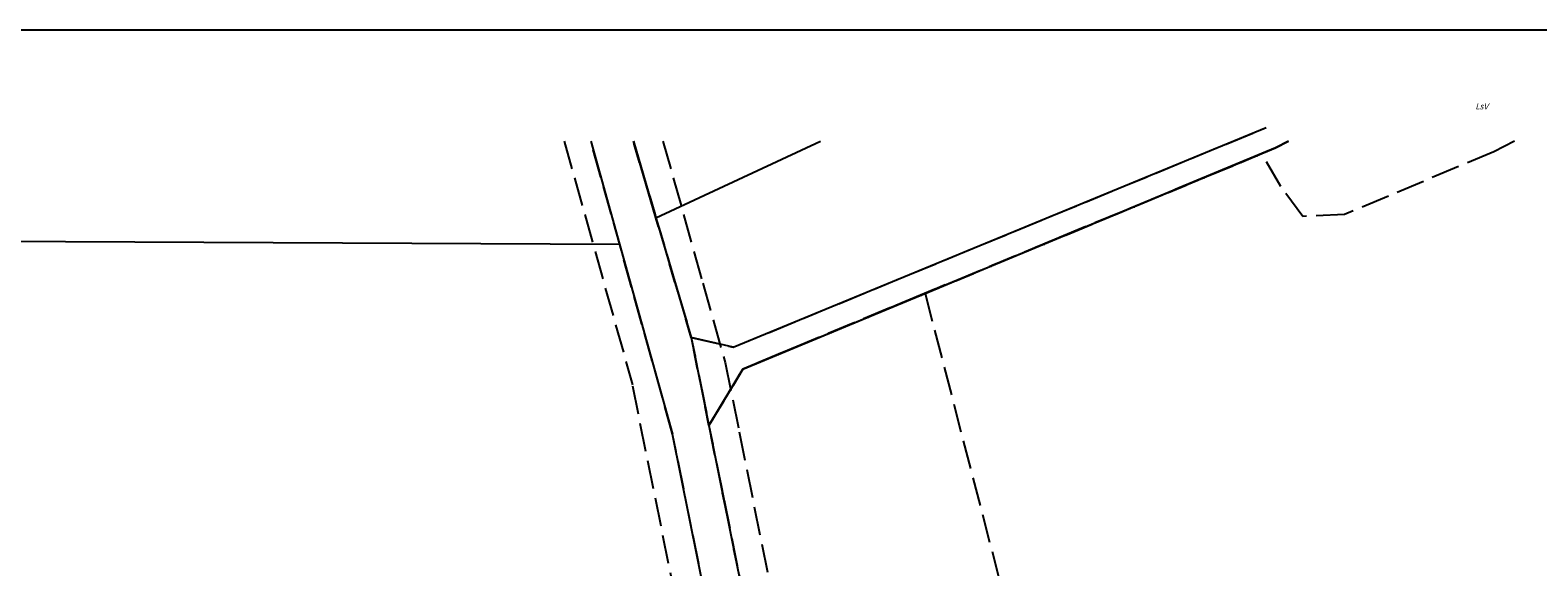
# Model space of a CAD drawing. Header units: metres. Extents: x 6582395 to 6583921, y 5752654 to 5753685.
# Tile 41 of 42: x 6583428 to 6583745, y 5753573 to 5753685. Entities that reach past the tile are written whole.
import ezdxf

# ---------------------------------------------------------------- set-up
doc = ezdxf.new("R2010")
doc.units = ezdxf.units.M
doc.header["$LTSCALE"] = 2
for name, pattern in [('252-500', [88.8746, 25.4, -12.7, 25.4, -10.4648, 4.445, -10.4648]), ('253-500', [54.61, 11.43, -11.43, 4.445, -11.43, 4.445, -11.43]), ('GESTRICHELT', [4, 3, -1]), ('STRICHPUNKTX2', [6, 2, -2, 0, -2])]:
    doc.linetypes.add(name, pattern=pattern)
for name, color, linetype in [('209-Opis konturu klasyfikacyjnego', 7, 'Continuous'), ('216-Granica obrębu', 7, 'Continuous'), ('217-Granica konturu klasyfikcyjnego', 7, 'Continuous'), ('218-Granica użytku', 7, 'Continuous'), ('219-Linia granicy', 7, 'Continuous'), ('252-Granica rejonu spisowego', 7, 'Continuous'), ('253-Granica obwodu spisowego', 7, 'Continuous'), ('linie rozgraniczajace teren - drogi', 237, 'Continuous'), ('tabela', 7, 'Continuous')]:
    doc.layers.add(name, color=color, linetype=linetype)
doc.styles.add('STIL4', font='txt')

msp = doc.modelspace()

# ---------------------------------------------------------------- linework, layer by layer
at = {"layer": '216-Granica obrębu', "color": 237, "linetype": 'STRICHPUNKTX2'}
for points in [[(6583554.69, 5753662.13), (6583559.43, 5753646.07), (6583566.85, 5753620.94), (6583570.57, 5753602.46), (6583577.7, 5753614.32), (6583689.6, 5753660.74), (6583692.28, 5753662.13)], [(6583852.62, 5752659.7), (6583809.4, 5752851.49), (6583705.26, 5753062.52), (6583690.48, 5753092.46), (6583670.98, 5753173.7), (6583669.8, 5753179.07), (6583642.09, 5753292.96), (6583605.28, 5753430.15), (6583570.57, 5753602.46), (6583566.85, 5753620.94), (6583559.43, 5753646.07), (6583554.69, 5753662.13)], [(6583692.28, 5753662.13), (6583689.6, 5753660.74), (6583577.7, 5753614.32), (6583570.57, 5753602.46), (6583605.28, 5753430.15), (6583642.09, 5753292.96), (6583669.8, 5753179.07), (6583670.98, 5753173.7), (6583690.48, 5753092.46), (6583705.26, 5753062.52), (6583809.4, 5752851.49), (6583852.62, 5752659.7)]]:
    msp.add_lwpolyline(points, dxfattribs=at)
at = {"layer": '217-Granica konturu klasyfikcyjnego', "color": 3, "linetype": 'GESTRICHELT'}
for p, q in [((6583575.67, 5753618.9), (6583687.64, 5753665.02)), ((6583562.93, 5753600.65), (6583545.76, 5753662.13)), ((6583554.69, 5753662.13), (6583559.43, 5753646.07)), ((6583689.6, 5753660.74), (6583686.71, 5753659.54)), ((6583692.28, 5753662.13), (6583689.6, 5753660.74)), ((6583739.76, 5753662.13), (6583735.4, 5753659.94)), ((6583686.71, 5753659.54), (6583615.95, 5753630.2)), ((6583690.67, 5753652.62), (6583686.71, 5753659.54)), ((6583735.4, 5753659.94), (6583704.1, 5753646.74)), ((6583695.33, 5753646.37), (6583690.67, 5753652.62)), ((6583559.43, 5753646.07), (6583566.85, 5753620.94)), ((6583704.1, 5753646.74), (6583695.33, 5753646.37)), ((6583615.95, 5753630.2), (6583577.7, 5753614.32)), ((6583615.95, 5753630.2), (6583643.96, 5753522.38)), ((6583566.85, 5753620.94), (6583575.67, 5753618.9)), ((6583577.7, 5753614.32), (6583570.57, 5753602.46)), ((6583574.75, 5753542.04), (6583562.93, 5753600.65)), ((6583570.57, 5753602.46), (6583590.11, 5753505.47))]:
    msp.add_line(p, q, dxfattribs=at)
at = {"layer": '218-Granica użytku', "color": 3, "linetype": 'GESTRICHELT'}
for p, q in [((6583575.67, 5753618.9), (6583687.64, 5753665.02)), ((6583562.93, 5753600.65), (6583545.76, 5753662.13)), ((6583554.69, 5753662.13), (6583559.43, 5753646.07)), ((6583686.71, 5753659.54), (6583689.6, 5753660.74)), ((6583689.6, 5753660.74), (6583692.28, 5753662.13)), ((6583739.76, 5753662.13), (6583735.4, 5753659.94)), ((6583615.95, 5753630.2), (6583686.71, 5753659.54)), ((6583690.67, 5753652.62), (6583686.71, 5753659.54)), ((6583735.4, 5753659.94), (6583704.1, 5753646.74)), ((6583695.33, 5753646.37), (6583690.67, 5753652.62)), ((6583559.43, 5753646.07), (6583566.85, 5753620.94)), ((6583704.1, 5753646.74), (6583695.33, 5753646.37)), ((6583577.7, 5753614.32), (6583615.95, 5753630.2)), ((6583615.95, 5753630.2), (6583643.96, 5753522.38)), ((6583566.85, 5753620.94), (6583575.67, 5753618.9)), ((6583566.85, 5753620.94), (6583570.57, 5753602.46)), ((6583570.57, 5753602.46), (6583577.7, 5753614.32)), ((6583574.75, 5753542.04), (6583562.93, 5753600.65)), ((6583570.57, 5753602.46), (6583590.11, 5753505.47))]:
    msp.add_line(p, q, dxfattribs=at)
at = {"layer": '219-Linia granicy', "color": 7, "linetype": 'Continuous'}
for p, q in [((6583575.67, 5753618.9), (6583687.64, 5753665.02)), ((6583545.76, 5753662.13), (6583551.79, 5753640.53)), ((6583559.43, 5753646.07), (6583554.69, 5753662.13)), ((6583559.43, 5753646.07), (6583593.98, 5753662.13)), ((6583577.7, 5753614.32), (6583689.6, 5753660.74)), ((6583692.28, 5753662.13), (6583689.6, 5753660.74)), ((6583559.43, 5753646.07), (6583566.85, 5753620.94)), ((6583035.24, 5753643.16), (6583551.79, 5753640.53)), ((6583551.79, 5753640.53), (6583562.93, 5753600.65)), ((6583566.85, 5753620.94), (6583570.57, 5753602.46)), ((6583575.67, 5753618.9), (6583566.85, 5753620.94)), ((6583577.7, 5753614.32), (6583570.57, 5753602.46)), ((6583574.75, 5753542.04), (6583562.93, 5753600.65)), ((6583570.57, 5753602.46), (6583605.28, 5753430.15))]:
    msp.add_line(p, q, dxfattribs=at)
at = {"layer": '252-Granica rejonu spisowego', "color": 7, "linetype": '252-500'}
for p, q in [((6583554.69, 5753662.13), (6583559.43, 5753646.07)), ((6583577.7, 5753614.32), (6583689.6, 5753660.74)), ((6583689.6, 5753660.74), (6583692.28, 5753662.13)), ((6583559.43, 5753646.07), (6583566.85, 5753620.94)), ((6583566.85, 5753620.94), (6583570.57, 5753602.46)), ((6583570.57, 5753602.46), (6583577.7, 5753614.32))]:
    msp.add_line(p, q, dxfattribs=at)
at = {"layer": '253-Granica obwodu spisowego', "color": 7, "linetype": '253-500'}
for p, q in [((6583559.43, 5753646.07), (6583554.69, 5753662.13)), ((6583689.6, 5753660.74), (6583577.7, 5753614.32)), ((6583692.28, 5753662.13), (6583689.6, 5753660.74)), ((6583559.43, 5753646.07), (6583566.85, 5753620.94)), ((6583566.85, 5753620.94), (6583570.57, 5753602.46)), ((6583577.7, 5753614.32), (6583570.57, 5753602.46))]:
    msp.add_line(p, q, dxfattribs=at)
at = {"layer": 'linie rozgraniczajace teren - drogi', "color": 238, "linetype": 'GESTRICHELT'}
for p, q in [((6583540.13, 5753662.13), (6583554.51, 5753611)), ((6583560.9, 5753662.13), (6583569.28, 5753632.35)), ((6583568.4, 5753542.12), (6583554.51, 5753611)), ((6583576.91, 5753601.1), (6583610.81, 5753433.07))]:
    msp.add_line(p, q, dxfattribs=at)
msp.add_lwpolyline([(6583569.28, 5753632.35), (6583573.96, 5753615.69), (6583576.91, 5753601.1)], dxfattribs=at)
at = {"layer": 'tabela', "color": 7, "linetype": 'Continuous'}
msp.add_line((6583919.87, 5753685.46), (6582394.59, 5753685.46), dxfattribs=at)

# ---------------------------------------------------------------- texts
at = {"layer": '209-Opis konturu klasyfikacyjnego', "color": 3, "style": 'STIL4', "oblique": 15, "width": 0.9}
msp.add_text('LsV', height=1.25, dxfattribs=at).set_placement((6583731.59, 5753668.83))

doc.saveas('drawing.dxf')
